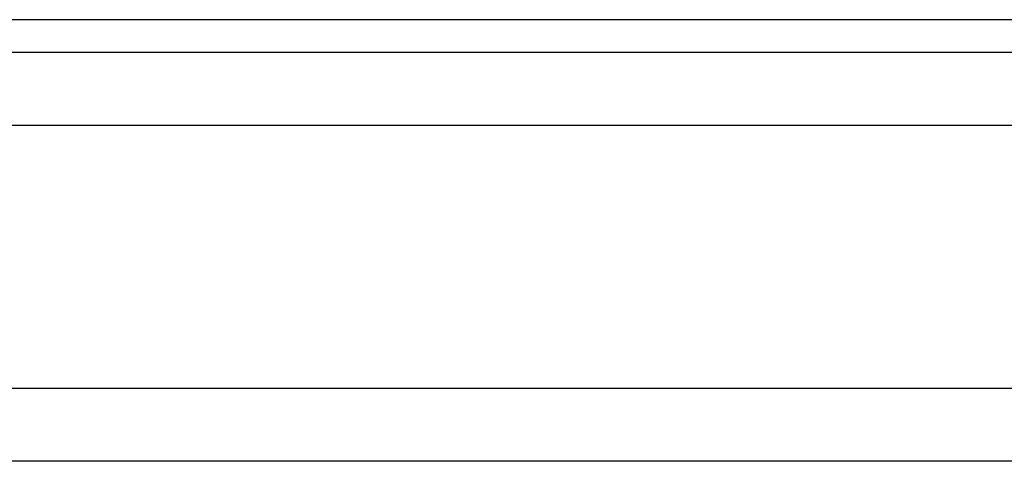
# Model space of a CAD drawing. Header units: millimetres. Extents: x 366 to 665, y 370 to 467.
# Tile 33 of 52: x 605 to 619, y 390 to 396. Entities that reach past the tile are written whole.
import ezdxf

# ---------------------------------------------------------------- set-up
doc = ezdxf.new("R2010")
doc.units = ezdxf.units.MM
doc.header["$LTSCALE"] = 0.15
doc.layers.add('2', color=7, linetype='CONTINUOUS')

msp = doc.modelspace()

# ---------------------------------------------------------------- linework, layer by layer
at = {"layer": '2', "color": 0, "linetype": 'Continuous'}
for p, q in [((623.104, 395.747), (586.92, 395.747)), ((632.012, 395.297), (578.012, 395.297)), ((632.012, 394.297), (578.012, 394.297)), ((665.012, 390.697), (529.164, 390.697)), ((665.012, 389.698), (495.012, 389.698))]:
    msp.add_line(p, q, dxfattribs=at)

doc.saveas('drawing.dxf')
